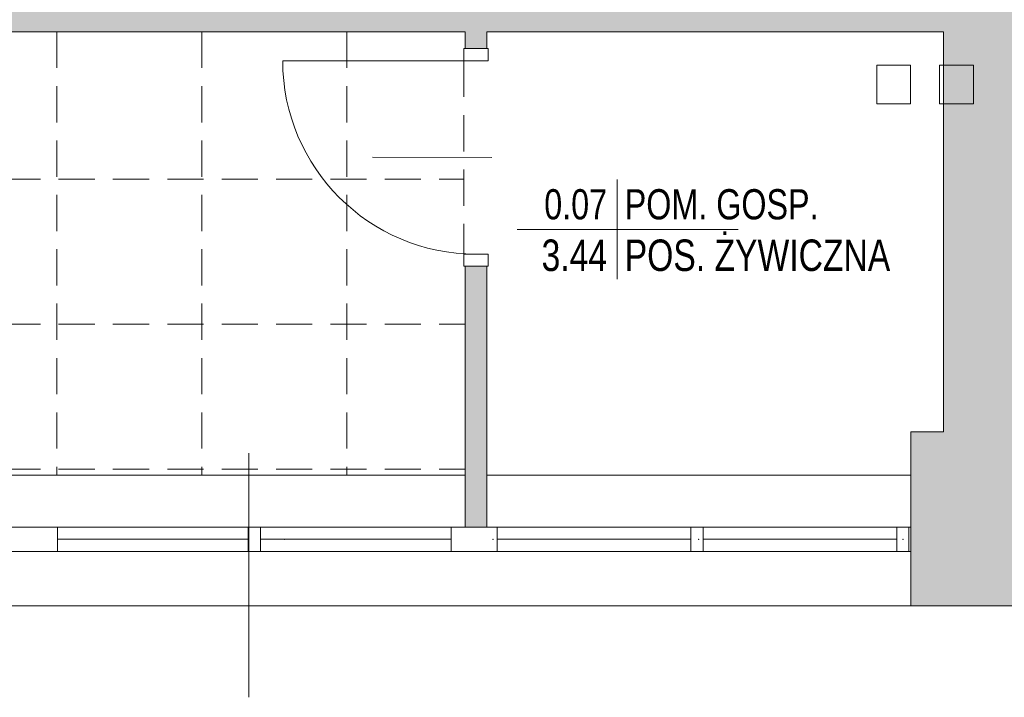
# Model space of a CAD drawing. Header units: millimetres. Extents: x -23540 to 53212, y -37964 to 41185.
# Tile 148 of 203: x 12755 to 13163, y -32181 to -31901. Entities that reach past the tile are written whole.
import ezdxf
from ezdxf.enums import TextEntityAlignment as Align

# ---------------------------------------------------------------- set-up
doc = ezdxf.new("R2010")
doc.units = ezdxf.units.MM
doc.linetypes.add('DASHEDX2', pattern=[1.5, 1, -0.5])
doc.layers.get('0').update_dxf_attribs({"lineweight": 18})
for name, color, linetype, lineweight in [('BA_drz', 7, 'Continuous', 18), ('BA_met', 7, 'Continuous', 18), ('PG_PRZERYWANE_ŚREDNIE', 1, 'DASHEDX2', 18), ('PG_WIDOKOWE_CIENKIE', 1, 'Continuous', 18), ('PG_ŚCIANY_DZIAŁOWE', 3, 'Continuous', 18)]:
    doc.layers.add(name, color=color, linetype=linetype, lineweight=lineweight)
doc.styles.add('ROMANS', font='bikromsw.shx', dxfattribs={"width": 0.8})

# ---------------------------------------------------------------- blocks, each defined once
blk = doc.blocks.new('bikmet')
blk.add_line((0, 1.65), (0, -1.65))
at = {"style": 'ROMANS', "width": 0.8}
blk.add_attdef('NRPOM', text='', height=1, dxfattribs=at).set_placement((-0.333, 0.333), align=Align.RIGHT)
blk.add_attdef('NWAPOM', (0.25, 0.333), '', height=1, dxfattribs=at)
blk.add_attdef('PODLOGA', text='', height=1.042, dxfattribs=at).set_placement((0.25, -0.333), align=Align.TOP_LEFT)
blk.add_attdef('RAREA', text='', height=1.042, dxfattribs=at).set_placement((-0.333, -0.333), align=Align.TOP_RIGHT)

msp = doc.modelspace()

# ---------------------------------------------------------------- hatches: boundary and pattern name
at = {"layer": 'PG_ŚCIANY_DZIAŁOWE', "true_color": 0x636466, "transparency": 33554610}
h = msp.add_hatch(color=251, dxfattribs=at)
h.dxf.hatch_style = 1
h.paths.add_polyline_path([(13387.3, -31474.96), (13350.37, -31474.96), (13350.37, -31943.46), (13176.37, -31943.46), (13176.37, -31559.46), (13176.37, -31451.46), (13053.87, -31451.46), (13053.87, -31469.96), (13133.37, -31469.96), (13133.37, -31680.46), (12885.87, -31680.46), (12885.87, -31469.96), (12952.87, -31469.96), (12952.87, -31451.46), (12859.37, -31451.46), (12859.37, -31469.96), (12871.37, -31469.96), (12871.37, -31698.96), (13133.37, -31698.96), (13133.37, -31884.96), (12758.37, -31884.96), (12758.37, -31469.96), (12758.37, -31451.46), (12708.37, -31451.46), (12708.37, -31467.46), (12739.87, -31467.46), (12739.87, -31905.96), (12939.37, -31905.96), (12939.37, -31912.96), (12948.37, -31912.96), (12948.37, -31905.96), (13137.37, -31905.96), (13137.37, -32071.46), (13123.87, -32071.46), (13123.87, -32143.46), (13198.93, -32143.46), (13198.93, -31989.42), (13387.3, -31989.42)])
h.paths.add_polyline_path([(13350.37, -31334.96), (13387.3, -31334.96), (13387.3, -31300.46), (13350.37, -31330.46)])
h = msp.add_hatch(color=251, dxfattribs=at)
h.dxf.hatch_style = 1
h.paths.add_polyline_path([(12948.37, -32002.96), (12939.37, -32002.96), (12939.37, -32110.96), (12948.37, -32110.96)])

# ---------------------------------------------------------------- linework, layer by layer
at = {"color": 251, "true_color": 0x636466}
for p, q in [((12739.87, -31905.96), (12939.37, -31905.96)), ((12939.37, -31905.96), (12939.37, -31912.96)), ((12948.37, -31905.96), (13137.37, -31905.96)), ((12948.37, -31905.96), (12948.37, -31912.96)), ((13137.37, -31905.96), (13137.37, -32071.46)), ((12948.37, -31912.96), (12939.37, -31912.96)), ((12948.37, -31917.96), (12939.37, -31917.96)), ((12948.37, -31997.96), (12939.37, -31997.96)), ((12939.37, -32002.96), (12939.37, -32110.96)), ((12948.37, -32002.96), (12948.37, -32110.96)), ((13137.37, -32071.46), (13123.87, -32071.46)), ((13123.87, -32071.46), (13123.87, -32143.46)), ((12939.37, -32089.46), (12573.37, -32089.46)), ((13123.87, -32089.46), (12948.37, -32089.46)), ((12751.62, -32110.96), (12770.62, -32110.96)), ((12948.37, -32110.96), (12770.62, -32110.96)), ((12770.62, -32110.96), (12770.62, -32120.96)), ((12770.62, -32110.96), (12770.62, -32120.96)), ((12849.62, -32110.96), (12849.62, -32120.96)), ((12854.62, -32110.96), (12854.62, -32120.96)), ((12933.62, -32110.96), (12933.62, -32120.96)), ((13123.87, -32110.96), (12948.37, -32110.96)), ((12952.62, -32110.96), (12952.62, -32120.96)), ((13032.87, -32110.96), (13032.87, -32120.96)), ((13037.87, -32110.96), (13037.87, -32120.96)), ((13118.12, -32110.96), (13118.12, -32120.96)), ((13123.12, -32110.96), (13123.12, -32120.96)), ((12849.62, -32115.96), (12770.62, -32115.96)), ((12933.62, -32115.96), (12854.62, -32115.96)), ((13032.87, -32115.96), (12952.62, -32115.96)), ((13118.12, -32115.96), (13037.87, -32115.96)), ((12770.62, -32120.96), (12751.62, -32120.96)), ((13123.87, -32120.96), (12770.62, -32120.96)), ((13123.87, -32143.46), (12338.87, -32143.46))]:
    msp.add_line(p, q, dxfattribs=at)
at = {"color": 251, "lineweight": 20, "true_color": 0x636466}
for p, q in [((12948.37, -31912.96), (12939.37, -31912.96)), ((12948.87, -32002.96), (12938.87, -32002.96)), ((12948.37, -32002.96), (12939.37, -32002.96)), ((12849.81, -32181.33), (12849.81, -32080.28)), ((13037.87, -32110.96), (13032.87, -32110.96)), ((13123.87, -32143.46), (13198.93, -32143.46))]:
    msp.add_line(p, q, dxfattribs=at)
at = {"color": 251, "true_color": 0x636466}
for p in [(12864.54, -32115.96), (12864.54, -32115.96), (12864.54, -32115.96), (12864.54, -32115.96), (12950.87, -32115.96), (12950.87, -32115.96), (12950.87, -32115.96), (12950.87, -32115.96), (13036.12, -32115.96), (13036.12, -32115.96), (13036.12, -32115.96), (13036.12, -32115.96), (13120.62, -32115.96), (13120.62, -32115.96), (13120.62, -32115.96), (13120.62, -32115.96)]:
    msp.add_point(p, dxfattribs=at)
at = {"layer": 'BA_drz', "color": 251, "true_color": 0x636466}
for p, q in [((12938.87, -31917.96), (12938.87, -31912.96)), ((12948.87, -31912.96), (12938.87, -31912.96)), ((12948.87, -31917.96), (12948.87, -31912.96)), ((12943.87, -31917.96), (12863.87, -31917.96)), ((12948.87, -31917.96), (12938.87, -31917.96)), ((12901.07, -31957.9), (12950.38, -31958.02)), ((12948.87, -31997.96), (12938.87, -31997.96)), ((12938.87, -32002.96), (12938.87, -31997.96)), ((12948.87, -32002.96), (12948.87, -31997.96))]:
    msp.add_line(p, q, dxfattribs=at)
msp.add_arc((12943.87, -31917.96), 80, 180, 270, dxfattribs=at)
at = {"layer": 'BA_met', "color": 251, "true_color": 0x636466}
msp.add_line((12960.91, -31987.76), (13052.42, -31987.76), dxfattribs=at)
at = {"layer": 'PG_PRZERYWANE_ŚREDNIE', "color": 251, "lineweight": 15, "ltscale": 15, "true_color": 0x636466}
for p, q in [((12770.37, -31905.96), (12770.37, -32089.46)), ((12830.37, -31905.96), (12830.37, -32089.46)), ((12890.37, -31905.96), (12890.37, -32089.46)), ((12938.87, -31917.96), (12938.87, -31997.96)), ((12568.62, -31966.96), (12938.87, -31966.96)), ((12568.62, -32026.96), (12939.37, -32026.96)), ((12568.62, -32086.96), (12939.37, -32086.96))]:
    msp.add_line(p, q, dxfattribs=at)
at = {"layer": 'PG_WIDOKOWE_CIENKIE', "color": 251, "true_color": 0x636466}
for p, q in [((13109.82, -31919.84), (13123.82, -31919.84)), ((13109.82, -31935.84), (13109.82, -31919.84)), ((13123.82, -31919.84), (13123.82, -31935.84)), ((13149.82, -31919.84), (13135.82, -31919.84)), ((13135.82, -31919.84), (13135.82, -31935.84)), ((13149.82, -31935.84), (13149.82, -31919.84)), ((13123.82, -31935.84), (13109.82, -31935.84)), ((13135.82, -31935.84), (13149.82, -31935.84))]:
    msp.add_line(p, q, dxfattribs=at)

# ---------------------------------------------------------------- block references
at = {"layer": 'BA_met', "color": 251, "true_color": 0x636466, "xscale": 12.5, "yscale": 12.5, "zscale": 12.5}
msp.add_blockref('bikmet', (13002.33, -31987.76), dxfattribs=at).add_auto_attribs({'NRPOM': '0.07', 'NWAPOM': 'POM. GOSP.', 'RAREA': '3.44', 'PODLOGA': 'POS. ŻYWICZNA'})

doc.saveas('drawing.dxf')
